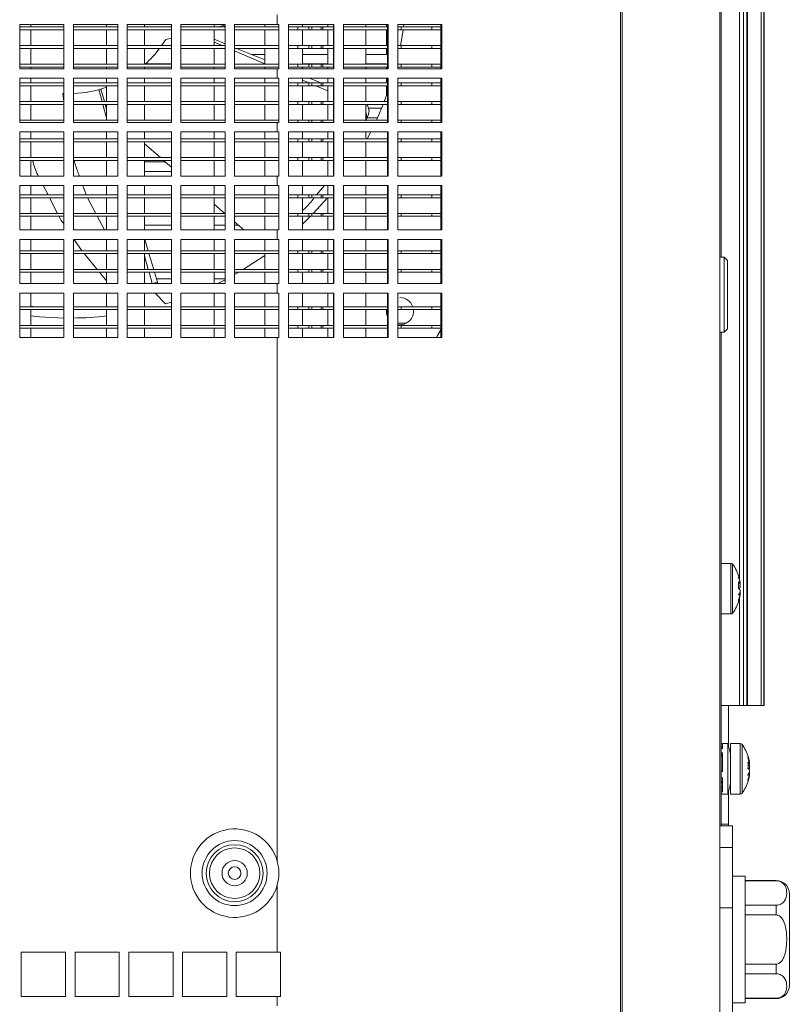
# Model space of a CAD drawing. Header units: millimetres. Extents: x -219 to 1361, y -849 to 661.
# Tile 24 of 73: x -35 to 87, y -160 to -4. Entities that reach past the tile are written whole.
import ezdxf

# ---------------------------------------------------------------- set-up
doc = ezdxf.new("R2010")
doc.units = ezdxf.units.MM

msp = doc.modelspace()

# ---------------------------------------------------------------- linework, layer by layer
at = {"color": 8, "linetype": 'Continuous', "lineweight": 15}
for p, q in [((59.89, 138.44), (59.89, -180.36)), ((60.15, 138.44), (60.15, -180.36)), ((78.72, -92.47), (78.72, 94.35)), ((12.58, -19.96), (12.58, -20.31)), ((30.05, -19.96), (30.05, -20.31)), ((77.36, -90.06), (77.36, -98.06)), ((77.65, -90.2), (77.65, -97.91)), ((78.72, -94.12), (78.72, -93.99)), ((78.72, -112.56), (78.72, -95.65)), ((78.85, -118.56), (78.85, -126.56)), ((79.14, -118.7), (79.14, -126.41)), ((84.52, -140.21), (84.52, -140.25)), ((84.52, -158.86), (84.52, -158.91))]:
    msp.add_line(p, q, dxfattribs=at)
at = {"color": 7, "linetype": 'Continuous', "lineweight": 15}
for p, q in [((75.62, 138.44), (75.62, -180.36)), ((75.82, 126.7), (75.82, -41.64)), ((79.39, -112.56), (79.39, 107.44)), ((79.88, 107.44), (79.88, -112.56)), ((80.02, -112.56), (80.02, 107.44)), ((82.14, -112.56), (82.14, 107.44)), ((82.61, -112.56), (82.61, 107.44)), ((82.62, -112.56), (82.62, 107.44)), ((5.62, -3.31), (5.62, -4.81)), ((-28.13, -4.81), (-35.13, -4.81)), ((-35.13, -4.81), (-35.13, -11.81)), ((-28.13, -5.21), (-35.13, -5.21)), ((-28.13, -5.66), (-35.13, -5.66)), ((-33.38, -5.21), (-33.38, -4.81)), ((-33.38, -8.16), (-33.38, -5.66)), ((-28.13, -11.81), (-28.13, -4.81)), ((-19.63, -4.81), (-26.63, -4.81)), ((-26.63, -4.81), (-26.63, -11.81)), ((-19.63, -5.21), (-26.63, -5.21)), ((-19.63, -5.66), (-26.63, -5.66)), ((-21.38, -4.81), (-21.38, -5.21)), ((-21.38, -5.66), (-21.38, -8.16)), ((-19.63, -11.81), (-19.63, -4.81)), ((-11.13, -4.81), (-18.13, -4.81)), ((-18.13, -4.81), (-18.13, -11.81)), ((-11.13, -5.21), (-18.13, -5.21)), ((-11.13, -5.66), (-18.13, -5.66)), ((-15.38, -5.21), (-15.38, -4.81)), ((-15.38, -8.16), (-15.38, -5.66)), ((-11.13, -11.81), (-11.13, -4.81)), ((-2.63, -4.81), (-9.63, -4.81)), ((-9.63, -4.81), (-9.63, -11.81)), ((-2.63, -5.21), (-9.63, -5.21)), ((-2.63, -5.66), (-9.63, -5.66)), ((-4.38, -5.21), (-4.38, -4.81)), ((-4.38, -8.16), (-4.38, -5.66)), ((-3.62, -5.21), (-2.63, -4.85)), ((-2.63, -5.1), (-3.23, -5.21)), ((-2.63, -11.81), (-2.63, -4.81)), ((5.62, -4.81), (-1.13, -4.81)), ((-1.13, -4.81), (-1.13, -11.81)), ((5.87, -5.21), (-1.13, -5.21)), ((5.87, -5.66), (-1.13, -5.66)), ((3.62, -4.81), (3.62, -5.21)), ((3.62, -5.66), (3.62, -8.16)), ((5.62, -4.81), (5.87, -4.81)), ((5.87, -4.81), (5.87, -11.81)), ((5.87, -4.81), (5.87, -11.81)), ((7.41, -4.81), (14.56, -4.81)), ((7.41, -11.81), (7.41, -4.81)), ((8.87, -5.21), (7.41, -5.21)), ((8.87, -5.66), (7.41, -5.66)), ((8.87, -5.21), (8.87, -5.66)), ((10.6, -5.21), (8.87, -5.21)), ((10.6, -5.66), (8.87, -5.66)), ((9.62, -5.21), (9.62, -4.81)), ((9.62, -8.16), (9.62, -5.66)), ((10.6, -5.21), (10.6, -5.66)), ((11.1, -5.21), (10.6, -5.21)), ((11.1, -5.66), (10.6, -5.66)), ((11.1, -5.21), (11.1, -5.66)), ((12.58, -5.21), (11.1, -5.21)), ((12.58, -5.66), (11.1, -5.66)), ((12.58, -5.21), (12.58, -5.66)), ((12.83, -5.21), (12.58, -5.21)), ((12.83, -5.66), (12.58, -5.66)), ((12.83, -5.21), (12.83, -5.66)), ((14.49, -5.21), (12.83, -5.21)), ((14.49, -5.66), (12.83, -5.66)), ((13.62, -4.81), (13.62, -5.21)), ((13.62, -5.66), (13.62, -8.16)), ((14.49, -4.81), (14.49, -11.81)), ((14.56, -4.81), (14.56, -11.81)), ((16.08, -4.81), (23.18, -4.81)), ((16.08, -11.81), (16.08, -4.81)), ((23.04, -5.21), (16.08, -5.21)), ((23.04, -5.66), (16.08, -5.66)), ((19.62, -5.21), (19.62, -4.81)), ((19.62, -8.16), (19.62, -5.66)), ((22.87, -4.81), (22.87, -5.21)), ((22.87, -5.66), (22.87, -8.16)), ((23.04, -4.81), (23.04, -11.81)), ((23.18, -4.81), (23.18, -11.81)), ((24.69, -4.81), (31.67, -4.81)), ((24.69, -11.81), (24.69, -4.81)), ((25.19, -5.21), (24.69, -5.21)), ((25.19, -5.66), (24.69, -5.66)), ((25.19, -5.66), (25.19, -5.21)), ((30.05, -5.21), (25.19, -5.21)), ((30.05, -5.66), (25.19, -5.66)), ((25.65, -4.81), (25.59, -5.21)), ((30.05, -5.21), (30.05, -5.66)), ((31.47, -5.21), (30.05, -5.21)), ((31.47, -5.66), (30.05, -5.66)), ((31.47, -4.81), (31.47, -11.81)), ((31.67, -4.81), (31.67, -11.81)), ((-12.69, -8.16), (-12.04, -7.17)), ((-12.04, -7.17), (-11.13, -6.97)), ((-4.38, -7.15), (-2.63, -7.86)), ((-3.11, -8.16), (-4.38, -7.61)), ((-28.13, -8.16), (-35.13, -8.16)), ((-28.13, -8.61), (-35.13, -8.61)), ((-33.38, -11.11), (-33.38, -8.61)), ((-19.63, -8.16), (-26.63, -8.16)), ((-19.63, -8.61), (-26.63, -8.61)), ((-21.38, -8.61), (-21.38, -11.11)), ((-11.13, -8.16), (-18.13, -8.16)), ((-11.13, -8.61), (-18.13, -8.61)), ((-15.38, -11.11), (-15.38, -8.61)), ((-2.63, -8.16), (-9.63, -8.16)), ((-2.63, -8.61), (-9.63, -8.61)), ((-4.38, -11.11), (-4.38, -8.61)), ((5.87, -8.16), (-1.13, -8.16)), ((5.87, -8.61), (-1.13, -8.61)), ((3.62, -11.04), (-1.13, -9)), ((-0.82, -8.61), (3.62, -10.42)), ((3.62, -8.61), (3.62, -11.11)), ((8.87, -8.16), (7.41, -8.16)), ((8.87, -8.61), (7.41, -8.61)), ((8.87, -8.16), (8.87, -8.61)), ((10.6, -8.16), (8.87, -8.16)), ((10.6, -8.61), (8.87, -8.61)), ((9.62, -11.11), (9.62, -8.61)), ((10.6, -8.16), (10.6, -8.61)), ((11.1, -8.16), (10.6, -8.16)), ((11.1, -8.61), (10.6, -8.61)), ((11.1, -8.16), (11.1, -8.61)), ((12.58, -8.16), (11.1, -8.16)), ((12.58, -8.61), (11.1, -8.61)), ((12.58, -8.16), (12.58, -8.61)), ((12.83, -8.16), (12.58, -8.16)), ((12.83, -8.61), (12.58, -8.61)), ((12.83, -8.16), (12.83, -8.61)), ((14.49, -8.16), (12.83, -8.16)), ((14.49, -8.61), (12.83, -8.61)), ((13.62, -8.61), (13.62, -11.11)), ((23.04, -8.16), (16.08, -8.16)), ((23.04, -8.61), (16.08, -8.61)), ((19.62, -11.11), (19.62, -8.61)), ((22.87, -8.61), (22.87, -9.56)), ((25.19, -8.16), (24.69, -8.16)), ((25.19, -8.61), (24.69, -8.61)), ((25.19, -8.61), (25.19, -8.16)), ((30.05, -8.16), (25.19, -8.16)), ((30.05, -8.61), (25.19, -8.61)), ((30.05, -8.16), (30.05, -8.61)), ((31.47, -8.16), (30.05, -8.16)), ((31.47, -8.61), (30.05, -8.61)), ((3.62, -9.56), (1.51, -9.56)), ((13.62, -9.56), (9.62, -9.56)), ((22.87, -9.56), (19.62, -9.56)), ((-28.13, -11.11), (-35.13, -11.11)), ((-28.13, -11.56), (-35.13, -11.56)), ((-35.13, -11.81), (-28.13, -11.81)), ((-33.38, -11.81), (-33.38, -11.56)), ((-19.63, -11.11), (-26.63, -11.11)), ((-19.63, -11.56), (-26.63, -11.56)), ((-26.63, -11.81), (-19.63, -11.81)), ((-21.38, -11.56), (-21.38, -11.81)), ((-11.13, -11.11), (-18.13, -11.11)), ((-11.13, -11.56), (-18.13, -11.56)), ((-18.13, -11.81), (-11.13, -11.81)), ((-15.38, -11.81), (-15.38, -11.56)), ((-15.26, -11.06), (-11.13, -11.06)), ((-2.63, -11.11), (-9.63, -11.11)), ((-2.63, -11.56), (-9.63, -11.56)), ((-9.63, -11.81), (-2.63, -11.81)), ((-4.38, -11.81), (-4.38, -11.56)), ((5.87, -11.11), (-1.13, -11.11)), ((5.87, -11.56), (-1.13, -11.56)), ((-1.13, -11.81), (5.62, -11.81)), ((3.62, -11.56), (3.62, -11.81)), ((5.62, -11.81), (5.62, -13.31)), ((5.87, -11.81), (5.62, -11.81)), ((8.87, -11.11), (7.41, -11.11)), ((8.87, -11.56), (7.41, -11.56)), ((14.56, -11.81), (7.41, -11.81)), ((8.87, -11.11), (8.87, -11.56)), ((10.6, -11.11), (8.87, -11.11)), ((10.6, -11.56), (8.87, -11.56)), ((9.62, -11.06), (13.62, -11.06)), ((9.62, -11.81), (9.62, -11.56)), ((10.6, -11.11), (10.6, -11.56)), ((11.1, -11.11), (10.6, -11.11)), ((11.1, -11.56), (10.6, -11.56)), ((11.1, -11.11), (11.1, -11.56)), ((12.58, -11.11), (11.1, -11.11)), ((12.58, -11.56), (11.1, -11.56)), ((12.58, -11.11), (12.58, -11.56)), ((12.83, -11.11), (12.58, -11.11)), ((12.83, -11.56), (12.58, -11.56)), ((14.49, -11.11), (12.83, -11.11)), ((12.83, -11.11), (12.83, -11.56)), ((14.49, -11.56), (12.83, -11.56)), ((13.62, -11.56), (13.62, -11.81)), ((23.04, -11.11), (16.08, -11.11)), ((23.04, -11.56), (16.08, -11.56)), ((23.18, -11.81), (16.08, -11.81)), ((19.62, -11.06), (22.87, -11.06)), ((19.62, -11.81), (19.62, -11.56)), ((22.87, -11.06), (22.87, -11.11)), ((22.87, -11.56), (22.87, -11.81)), ((25.19, -11.11), (24.69, -11.11)), ((25.19, -11.56), (24.69, -11.56)), ((31.67, -11.81), (24.69, -11.81)), ((25.19, -11.56), (25.19, -11.11)), ((30.05, -11.11), (25.19, -11.11)), ((30.05, -11.56), (25.19, -11.56)), ((30.05, -11.11), (30.05, -11.56)), ((31.47, -11.11), (30.05, -11.11)), ((31.47, -11.56), (30.05, -11.56)), ((-28.13, -13.31), (-35.13, -13.31)), ((-35.13, -13.31), (-35.13, -20.31)), ((-33.38, -14.06), (-33.38, -13.31)), ((-28.13, -20.31), (-28.13, -13.31)), ((-19.63, -13.31), (-26.63, -13.31)), ((-26.63, -13.31), (-26.63, -20.31)), ((-21.38, -13.31), (-21.38, -14.06)), ((-19.63, -20.31), (-19.63, -13.31)), ((-11.13, -13.31), (-18.13, -13.31)), ((-18.13, -13.31), (-18.13, -20.31)), ((-15.38, -14.06), (-15.38, -13.31)), ((-11.13, -20.31), (-11.13, -13.31)), ((-2.63, -13.31), (-9.63, -13.31)), ((-9.63, -13.31), (-9.63, -20.31)), ((-4.38, -14.06), (-4.38, -13.31)), ((-2.63, -20.31), (-2.63, -13.31)), ((5.62, -13.31), (-1.13, -13.31)), ((-1.13, -13.31), (-1.13, -20.31)), ((3.62, -13.31), (3.62, -14.06)), ((5.62, -13.31), (5.87, -13.31)), ((5.87, -13.31), (5.87, -20.31)), ((5.87, -13.31), (5.87, -20.31)), ((7.41, -13.31), (14.56, -13.31)), ((7.41, -20.31), (7.41, -13.31)), ((9.62, -14.06), (9.62, -13.31)), ((10.66, -14.06), (9.62, -13.61)), ((10.69, -13.31), (12.53, -14.06)), ((13.62, -13.31), (13.62, -14.06)), ((14.49, -13.31), (14.49, -20.31)), ((14.56, -13.31), (14.56, -20.31)), ((16.08, -13.31), (23.18, -13.31)), ((16.08, -20.31), (16.08, -13.31)), ((19.62, -14.06), (19.62, -13.31)), ((22.87, -13.31), (22.87, -14.06)), ((23.04, -13.31), (23.04, -20.31)), ((23.18, -13.31), (23.18, -20.31)), ((24.69, -13.31), (31.67, -13.31)), ((24.69, -20.31), (24.69, -13.31)), ((31.47, -13.31), (31.47, -20.31)), ((31.67, -13.31), (31.67, -20.31)), ((-28.13, -14.06), (-35.13, -14.06)), ((-28.13, -14.51), (-35.13, -14.51)), ((-33.38, -17.01), (-33.38, -14.51)), ((-19.63, -14.06), (-26.63, -14.06)), ((-19.63, -14.51), (-26.63, -14.51)), ((-22.09, -17.01), (-22.61, -15.11)), ((-22.32, -15.03), (-21.73, -17.01)), ((-21.38, -14.51), (-21.38, -17.01)), ((-11.13, -14.06), (-18.13, -14.06)), ((-11.13, -14.51), (-18.13, -14.51)), ((-15.38, -17.01), (-15.38, -14.51)), ((-2.63, -14.06), (-9.63, -14.06)), ((-2.63, -14.51), (-9.63, -14.51)), ((-4.38, -17.01), (-4.38, -14.51)), ((5.87, -14.06), (-1.13, -14.06)), ((5.87, -14.51), (-1.13, -14.51)), ((3.62, -14.51), (3.62, -17.01)), ((8.87, -14.06), (7.41, -14.06)), ((8.87, -14.51), (7.41, -14.51)), ((8.87, -14.06), (8.87, -14.51)), ((10.6, -14.06), (8.87, -14.06)), ((10.6, -14.51), (8.87, -14.51)), ((9.62, -17.01), (9.62, -14.51)), ((10.6, -14.06), (10.6, -14.51)), ((11.1, -14.06), (10.6, -14.06)), ((11.1, -14.51), (10.6, -14.51)), ((11.1, -14.06), (11.1, -14.51)), ((12.58, -14.06), (11.1, -14.06)), ((12.58, -14.51), (11.1, -14.51)), ((13.62, -15.32), (11.71, -14.51)), ((12.58, -14.06), (12.58, -14.51)), ((12.83, -14.06), (12.58, -14.06)), ((12.83, -14.51), (12.58, -14.51)), ((14.49, -14.06), (12.83, -14.06)), ((12.83, -14.06), (12.83, -14.51)), ((14.49, -14.51), (12.83, -14.51)), ((13.62, -14.51), (13.62, -17.01)), ((23.04, -14.06), (16.08, -14.06)), ((23.04, -14.51), (16.08, -14.51)), ((19.62, -17.01), (19.62, -14.51)), ((22.87, -14.51), (22.87, -16.12)), ((25.19, -14.06), (24.69, -14.06)), ((25.19, -14.51), (24.69, -14.51)), ((25.19, -14.51), (25.19, -14.06)), ((30.05, -14.06), (25.19, -14.06)), ((30.05, -14.51), (25.19, -14.51)), ((30.05, -14.06), (30.05, -14.51)), ((31.47, -14.06), (30.05, -14.06)), ((31.47, -14.51), (30.05, -14.51)), ((-28.13, -17.01), (-35.13, -17.01)), ((-28.33, -15.73), (-28.13, -15.74)), ((-28.17, -17.01), (-28.33, -15.73)), ((-19.63, -17.01), (-26.63, -17.01)), ((-11.13, -17.01), (-18.13, -17.01)), ((-2.63, -17.01), (-9.63, -17.01)), ((5.87, -17.01), (-1.13, -17.01)), ((8.87, -17.01), (7.41, -17.01)), ((8.87, -17.01), (8.87, -17.46)), ((10.6, -17.01), (8.87, -17.01)), ((10.6, -17.01), (10.6, -17.46)), ((11.1, -17.01), (10.6, -17.01)), ((11.1, -17.01), (11.1, -17.46)), ((12.58, -17.01), (11.1, -17.01)), ((12.58, -17.01), (12.58, -17.46)), ((12.83, -17.01), (12.58, -17.01)), ((14.49, -17.01), (12.83, -17.01)), ((12.83, -17.01), (12.83, -17.46)), ((23.04, -17.01), (16.08, -17.01)), ((25.19, -17.01), (24.69, -17.01)), ((25.19, -17.46), (25.19, -17.01)), ((30.05, -17.01), (25.19, -17.01)), ((30.05, -17.01), (30.05, -17.46)), ((31.47, -17.01), (30.05, -17.01)), ((-28.13, -17.46), (-35.13, -17.46)), ((-33.38, -19.96), (-33.38, -17.46)), ((-19.63, -17.46), (-26.63, -17.46)), ((-21.38, -19.57), (-21.97, -17.46)), ((-21.6, -17.46), (-21.38, -18.2)), ((-21.38, -17.46), (-21.38, -19.96)), ((-11.13, -17.46), (-18.13, -17.46)), ((-15.38, -19.96), (-15.38, -17.46)), ((-2.63, -17.46), (-9.63, -17.46)), ((-4.38, -19.96), (-4.38, -17.46)), ((5.87, -17.46), (-1.13, -17.46)), ((3.62, -17.46), (3.62, -19.96)), ((8.87, -17.46), (7.41, -17.46)), ((10.6, -17.46), (8.87, -17.46)), ((9.62, -19.96), (9.62, -17.46)), ((11.1, -17.46), (10.6, -17.46)), ((12.58, -17.46), (11.1, -17.46)), ((12.83, -17.46), (12.58, -17.46)), ((14.49, -17.46), (12.83, -17.46)), ((13.62, -17.46), (13.62, -19.96)), ((23.04, -17.46), (16.08, -17.46)), ((19.62, -19.96), (19.62, -17.46)), ((22.11, -18.06), (20.06, -18.06)), ((22.36, -17.46), (21.29, -19.96)), ((25.19, -17.46), (24.69, -17.46)), ((30.05, -17.46), (25.19, -17.46)), ((31.47, -17.46), (30.05, -17.46)), ((-28.13, -19.96), (-35.13, -19.96)), ((-19.63, -19.96), (-26.63, -19.96)), ((-11.13, -19.96), (-18.13, -19.96)), ((-2.63, -19.96), (-9.63, -19.96)), ((5.87, -19.96), (-1.13, -19.96)), ((8.87, -19.96), (7.41, -19.96)), ((8.87, -19.96), (8.87, -20.31)), ((10.6, -19.96), (8.87, -19.96)), ((10.6, -19.96), (10.6, -20.31)), ((11.1, -19.96), (10.6, -19.96)), ((11.1, -19.96), (11.1, -20.31)), ((12.58, -19.96), (11.1, -19.96)), ((12.83, -19.96), (12.58, -19.96)), ((12.83, -19.96), (12.83, -20.31)), ((14.49, -19.96), (12.83, -19.96)), ((23.04, -19.96), (16.08, -19.96)), ((19.83, -19.56), (21.47, -19.56)), ((25.19, -19.96), (24.69, -19.96)), ((25.19, -20.31), (25.19, -19.96)), ((30.05, -19.96), (25.19, -19.96)), ((31.47, -19.96), (30.05, -19.96)), ((-35.13, -20.31), (-28.13, -20.31)), ((-26.63, -20.31), (-19.63, -20.31)), ((-18.13, -20.31), (-11.13, -20.31)), ((-9.63, -20.31), (-2.63, -20.31)), ((-1.13, -20.31), (5.62, -20.31)), ((5.62, -20.31), (5.62, -21.81)), ((5.87, -20.31), (5.62, -20.31)), ((14.56, -20.31), (7.41, -20.31)), ((23.18, -20.31), (16.08, -20.31)), ((31.67, -20.31), (24.69, -20.31)), ((-28.13, -21.81), (-35.13, -21.81)), ((-35.13, -21.81), (-35.13, -28.81)), ((-28.13, -22.91), (-35.13, -22.91)), ((-28.13, -23.36), (-35.13, -23.36)), ((-33.38, -22.91), (-33.38, -21.81)), ((-33.38, -25.86), (-33.38, -23.36)), ((-28.13, -28.81), (-28.13, -21.81)), ((-19.63, -21.81), (-26.63, -21.81)), ((-26.63, -21.81), (-26.63, -28.81)), ((-19.63, -22.91), (-26.63, -22.91)), ((-19.63, -23.36), (-26.63, -23.36)), ((-21.38, -21.81), (-21.38, -22.91)), ((-21.38, -23.36), (-21.38, -25.86)), ((-19.63, -28.81), (-19.63, -21.81)), ((-11.13, -21.81), (-18.13, -21.81)), ((-18.13, -21.81), (-18.13, -28.81)), ((-11.13, -22.91), (-18.13, -22.91)), ((-11.13, -23.36), (-18.13, -23.36)), ((-15.38, -22.91), (-15.38, -21.81)), ((-15.38, -25.86), (-15.38, -23.36)), ((-11.13, -28.81), (-11.13, -21.81)), ((-2.63, -21.81), (-9.63, -21.81)), ((-9.63, -21.81), (-9.63, -28.81)), ((-2.63, -22.91), (-9.63, -22.91)), ((-2.63, -23.36), (-9.63, -23.36)), ((-4.38, -22.91), (-4.38, -21.81)), ((-4.38, -25.86), (-4.38, -23.36)), ((-2.63, -28.81), (-2.63, -21.81)), ((5.62, -21.81), (-1.13, -21.81)), ((-1.13, -21.81), (-1.13, -28.81)), ((5.87, -22.91), (-1.13, -22.91)), ((5.87, -23.36), (-1.13, -23.36)), ((3.62, -21.81), (3.62, -22.91)), ((3.62, -23.36), (3.62, -25.86)), ((5.62, -21.81), (5.87, -21.81)), ((5.87, -21.81), (5.87, -28.81)), ((5.87, -21.81), (5.87, -28.81)), ((7.41, -21.81), (14.56, -21.81)), ((7.41, -28.81), (7.41, -21.81)), ((8.87, -22.91), (7.41, -22.91)), ((8.87, -23.36), (7.41, -23.36)), ((8.87, -22.91), (8.87, -23.36)), ((10.6, -22.91), (8.87, -22.91)), ((10.6, -23.36), (8.87, -23.36)), ((9.62, -22.91), (9.62, -21.81)), ((9.62, -25.86), (9.62, -23.36)), ((10.6, -22.91), (10.6, -23.36)), ((11.1, -22.91), (10.6, -22.91)), ((11.1, -23.36), (10.6, -23.36)), ((11.1, -22.91), (11.1, -23.36)), ((12.58, -22.91), (11.1, -22.91)), ((12.58, -23.36), (11.1, -23.36)), ((12.58, -22.91), (12.58, -23.36)), ((12.83, -22.91), (12.58, -22.91)), ((12.83, -23.36), (12.58, -23.36)), ((12.83, -22.91), (12.83, -23.36)), ((14.49, -22.91), (12.83, -22.91)), ((14.49, -23.36), (12.83, -23.36)), ((13.62, -21.81), (13.62, -22.91)), ((13.62, -23.36), (13.62, -25.86)), ((14.49, -21.81), (14.49, -28.81)), ((14.56, -21.81), (14.56, -28.81)), ((16.08, -21.81), (23.18, -21.81)), ((16.08, -28.81), (16.08, -21.81)), ((23.04, -22.91), (16.08, -22.91)), ((23.04, -23.36), (16.08, -23.36)), ((19.62, -22.91), (19.62, -21.81)), ((19.62, -25.86), (19.62, -23.36)), ((20.41, -21.81), (19.84, -22.91)), ((23.04, -21.81), (23.04, -28.81)), ((23.18, -21.81), (23.18, -28.81)), ((24.69, -21.81), (31.67, -21.81)), ((24.69, -28.81), (24.69, -21.81)), ((25.19, -22.91), (24.69, -22.91)), ((25.19, -23.36), (24.69, -23.36)), ((25.19, -23.36), (25.19, -22.91)), ((30.05, -22.91), (25.19, -22.91)), ((30.05, -23.36), (25.19, -23.36)), ((30.05, -22.91), (30.05, -23.36)), ((31.47, -22.91), (30.05, -22.91)), ((31.47, -23.36), (30.05, -23.36)), ((31.47, -21.81), (31.47, -28.81)), ((31.67, -21.81), (31.67, -28.81)), ((-12.88, -25.86), (-15.38, -23.69)), ((-28.13, -25.86), (-35.13, -25.86)), ((-28.13, -26.31), (-35.13, -26.31)), ((-33.38, -28.81), (-33.38, -26.31)), ((-19.63, -25.86), (-26.63, -25.86)), ((-19.63, -26.31), (-26.63, -26.31)), ((-21.38, -26.31), (-21.38, -28.81)), ((-11.13, -25.86), (-18.13, -25.86)), ((-11.13, -26.31), (-18.13, -26.31)), ((-15.38, -28.81), (-15.38, -26.31)), ((-11.13, -27.37), (-12.37, -26.31)), ((-2.63, -25.86), (-9.63, -25.86)), ((-2.63, -26.31), (-9.63, -26.31)), ((-4.38, -28.81), (-4.38, -26.31)), ((5.87, -25.86), (-1.13, -25.86)), ((5.87, -26.31), (-1.13, -26.31)), ((3.62, -26.31), (3.62, -28.81)), ((8.87, -25.86), (7.41, -25.86)), ((8.87, -26.31), (7.41, -26.31)), ((8.87, -25.86), (8.87, -26.31)), ((10.6, -25.86), (8.87, -25.86)), ((10.6, -26.31), (8.87, -26.31)), ((9.62, -28.81), (9.62, -26.31)), ((10.6, -25.86), (10.6, -26.31)), ((11.1, -25.86), (10.6, -25.86)), ((11.1, -26.31), (10.6, -26.31)), ((11.1, -25.86), (11.1, -26.31)), ((12.58, -25.86), (11.1, -25.86)), ((12.58, -26.31), (11.1, -26.31)), ((12.58, -25.86), (12.58, -26.31)), ((12.83, -25.86), (12.58, -25.86)), ((12.83, -26.31), (12.58, -26.31)), ((12.83, -25.86), (12.83, -26.31)), ((14.49, -25.86), (12.83, -25.86)), ((14.49, -26.31), (12.83, -26.31)), ((13.62, -26.31), (13.62, -28.81)), ((23.04, -25.86), (16.08, -25.86)), ((23.04, -26.31), (16.08, -26.31)), ((19.62, -28.81), (19.62, -26.31)), ((25.19, -25.86), (24.69, -25.86)), ((25.19, -26.31), (24.69, -26.31)), ((25.19, -26.31), (25.19, -25.86)), ((30.05, -25.86), (25.19, -25.86)), ((30.05, -26.31), (25.19, -26.31)), ((30.05, -25.86), (30.05, -26.31)), ((31.47, -25.86), (30.05, -25.86)), ((31.47, -26.31), (30.05, -26.31)), ((-12.08, -26.56), (-15.38, -26.56)), ((-35.13, -28.81), (-28.13, -28.81)), ((-26.63, -28.81), (-19.63, -28.81)), ((-18.13, -28.81), (-11.13, -28.81)), ((-15.38, -28.06), (-11.13, -28.06)), ((-9.63, -28.81), (-2.63, -28.81)), ((-1.13, -28.81), (5.62, -28.81)), ((5.62, -28.81), (5.62, -30.31)), ((5.87, -28.81), (5.62, -28.81)), ((14.56, -28.81), (7.41, -28.81)), ((23.18, -28.81), (16.08, -28.81)), ((31.67, -28.81), (24.69, -28.81)), ((-28.13, -30.31), (-35.13, -30.31)), ((-35.13, -30.31), (-35.13, -37.31)), ((-33.38, -31.76), (-33.38, -30.31)), ((-31.4, -30.31), (-30.65, -31.76)), ((-28.13, -37.31), (-28.13, -30.31)), ((-19.63, -30.31), (-26.63, -30.31)), ((-26.63, -30.31), (-26.63, -37.31)), ((-24.6, -31.76), (-25.13, -30.31)), ((-21.38, -30.31), (-21.38, -31.76)), ((-19.63, -37.31), (-19.63, -30.31)), ((-11.13, -30.31), (-18.13, -30.31)), ((-18.13, -30.31), (-18.13, -37.31)), ((-15.38, -31.76), (-15.38, -30.31)), ((-11.13, -37.31), (-11.13, -30.31)), ((-2.63, -30.31), (-9.63, -30.31)), ((-9.63, -30.31), (-9.63, -37.31)), ((-4.38, -31.76), (-4.38, -30.31)), ((-2.63, -37.31), (-2.63, -30.31)), ((5.62, -30.31), (-1.13, -30.31)), ((-1.13, -30.31), (-1.13, -37.31)), ((3.62, -30.31), (3.62, -31.76)), ((5.62, -30.31), (5.87, -30.31)), ((5.87, -30.31), (5.87, -37.31)), ((5.87, -30.31), (5.87, -37.31)), ((7.41, -30.31), (14.56, -30.31)), ((7.41, -37.31), (7.41, -30.31)), ((9.62, -31.76), (9.62, -30.31)), ((11.84, -31.76), (13.07, -30.31)), ((13.62, -30.31), (13.62, -31.76)), ((14.49, -30.31), (14.49, -37.31)), ((14.56, -30.31), (14.56, -37.31)), ((16.08, -30.31), (23.18, -30.31)), ((16.08, -37.31), (16.08, -30.31)), ((19.62, -31.76), (19.62, -30.31)), ((23.04, -30.31), (23.04, -37.31)), ((23.18, -30.31), (23.18, -37.31)), ((24.69, -30.31), (31.67, -30.31)), ((24.69, -37.31), (24.69, -30.31)), ((31.47, -30.31), (31.47, -37.31)), ((31.67, -30.31), (31.67, -37.31)), ((-28.13, -31.76), (-35.13, -31.76)), ((-28.13, -32.21), (-35.13, -32.21)), ((-33.38, -34.71), (-33.38, -32.21)), ((-30.42, -32.21), (-29.13, -34.71)), ((-19.63, -31.76), (-26.63, -31.76)), ((-19.63, -32.21), (-26.63, -32.21)), ((-23.1, -34.71), (-24.41, -32.21)), ((-21.38, -32.21), (-21.38, -34.71)), ((-11.13, -31.76), (-18.13, -31.76)), ((-11.13, -32.21), (-18.13, -32.21)), ((-15.38, -34.71), (-15.38, -32.21)), ((-2.63, -31.76), (-9.63, -31.76)), ((-2.63, -32.21), (-9.63, -32.21)), ((-4.38, -34.71), (-4.38, -32.21)), ((5.87, -31.76), (-1.13, -31.76)), ((5.87, -32.21), (-1.13, -32.21)), ((3.62, -32.21), (3.62, -34.71)), ((8.87, -31.76), (7.41, -31.76)), ((8.87, -32.21), (7.41, -32.21)), ((8.87, -31.76), (8.87, -32.21)), ((10.6, -31.76), (8.87, -31.76)), ((10.6, -32.21), (8.87, -32.21)), ((9.62, -34.71), (9.62, -32.21)), ((10.6, -31.76), (10.6, -32.21)), ((11.1, -31.76), (10.6, -31.76)), ((11.1, -32.21), (10.6, -32.21)), ((11.1, -31.76), (11.1, -32.21)), ((12.58, -31.76), (11.1, -31.76)), ((12.58, -32.21), (11.1, -32.21)), ((13.55, -32.21), (11.31, -34.71)), ((12.58, -31.76), (12.58, -32.21)), ((12.83, -31.76), (12.58, -31.76)), ((12.83, -32.21), (12.58, -32.21)), ((14.49, -31.76), (12.83, -31.76)), ((12.83, -31.76), (12.83, -32.21)), ((14.49, -32.21), (12.83, -32.21)), ((13.62, -32.21), (13.62, -34.71)), ((23.04, -31.76), (16.08, -31.76)), ((23.04, -32.21), (16.08, -32.21)), ((19.62, -34.71), (19.62, -32.21)), ((25.19, -31.76), (24.69, -31.76)), ((25.19, -32.21), (24.69, -32.21)), ((25.19, -32.21), (25.19, -31.76)), ((30.05, -31.76), (25.19, -31.76)), ((30.05, -32.21), (25.19, -32.21)), ((30.05, -31.76), (30.05, -32.21)), ((31.47, -31.76), (30.05, -31.76)), ((31.47, -32.21), (30.05, -32.21)), ((-2.63, -34.75), (-4.38, -33.23)), ((-28.13, -34.71), (-35.13, -34.71)), ((-28.13, -35.16), (-35.13, -35.16)), ((-33.38, -37.31), (-33.38, -35.16)), ((-19.63, -34.71), (-26.63, -34.71)), ((-19.63, -35.16), (-26.63, -35.16)), ((-21.74, -37.31), (-22.86, -35.16)), ((-21.38, -35.16), (-21.38, -37.31)), ((-11.13, -34.71), (-18.13, -34.71)), ((-11.13, -35.16), (-18.13, -35.16)), ((-15.38, -37.31), (-15.38, -35.16)), ((-2.63, -34.71), (-9.63, -34.71)), ((-2.63, -35.16), (-9.63, -35.16)), ((-4.38, -37.31), (-4.38, -35.16)), ((5.87, -34.71), (-1.13, -34.71)), ((5.87, -35.16), (-1.13, -35.16)), ((3.62, -35.16), (3.62, -37.31)), ((8.87, -34.71), (7.41, -34.71)), ((8.87, -35.16), (7.41, -35.16)), ((8.87, -34.71), (8.87, -35.16)), ((10.6, -34.71), (8.87, -34.71)), ((10.6, -35.16), (8.87, -35.16)), ((9.62, -37.31), (9.62, -35.16)), ((10.87, -35.16), (9.62, -36.4)), ((10.6, -34.71), (10.6, -35.16)), ((11.1, -34.71), (10.6, -34.71)), ((11.1, -35.16), (10.6, -35.16)), ((11.1, -34.71), (11.1, -35.16)), ((12.58, -34.71), (11.1, -34.71)), ((12.58, -35.16), (11.1, -35.16)), ((12.58, -34.71), (12.58, -35.16)), ((12.83, -34.71), (12.58, -34.71)), ((12.83, -35.16), (12.58, -35.16)), ((12.83, -34.71), (12.83, -35.16)), ((14.49, -34.71), (12.83, -34.71)), ((14.49, -35.16), (12.83, -35.16)), ((13.62, -35.16), (13.62, -37.31)), ((23.04, -34.71), (16.08, -34.71)), ((23.04, -35.16), (16.08, -35.16)), ((19.62, -37.31), (19.62, -35.16)), ((25.19, -34.71), (24.69, -34.71)), ((25.19, -35.16), (24.69, -35.16)), ((25.19, -35.16), (25.19, -34.71)), ((30.05, -34.71), (25.19, -34.71)), ((30.05, -35.16), (25.19, -35.16)), ((30.05, -34.71), (30.05, -35.16)), ((31.47, -34.71), (30.05, -34.71)), ((31.47, -35.16), (30.05, -35.16)), ((-35.13, -37.31), (-28.13, -37.31)), ((-26.63, -37.31), (-19.63, -37.31)), ((-18.13, -37.31), (-11.13, -37.31)), ((-15.38, -36.56), (-11.13, -36.56)), ((-9.63, -37.31), (-2.63, -37.31)), ((-4.38, -36.56), (-2.63, -36.56)), ((0.31, -37.31), (-1.13, -36.05)), ((-1.13, -36.56), (-0.55, -36.56)), ((-1.13, -37.31), (5.62, -37.31)), ((5.62, -37.31), (5.62, -38.81)), ((5.87, -37.31), (5.62, -37.31)), ((14.56, -37.31), (7.41, -37.31)), ((23.18, -37.31), (16.08, -37.31)), ((31.67, -37.31), (24.69, -37.31)), ((-28.13, -38.81), (-35.13, -38.81)), ((-35.13, -38.81), (-35.13, -45.81)), ((-33.38, -40.61), (-33.38, -38.81)), ((-28.13, -45.81), (-28.13, -38.81)), ((-19.63, -38.81), (-26.63, -38.81)), ((-26.63, -38.81), (-26.63, -45.81)), ((-26.5, -38.83), (-25.31, -40.61)), ((-21.38, -38.81), (-21.38, -40.61)), ((-19.63, -45.81), (-19.63, -38.81)), ((-11.13, -38.81), (-18.13, -38.81)), ((-18.13, -38.81), (-18.13, -45.81)), ((-15.38, -40.61), (-15.38, -38.81)), ((-15.34, -38.81), (-14.81, -40.61)), ((-11.13, -45.81), (-11.13, -38.81)), ((-2.63, -38.81), (-9.63, -38.81)), ((-9.63, -38.81), (-9.63, -45.81)), ((-4.38, -40.61), (-4.38, -38.81)), ((-2.63, -45.81), (-2.63, -38.81)), ((5.62, -38.81), (-1.13, -38.81)), ((-1.13, -38.81), (-1.13, -45.81)), ((3.62, -38.81), (3.62, -40.61)), ((5.62, -38.81), (5.87, -38.81)), ((5.87, -38.81), (5.87, -45.81)), ((5.87, -38.81), (5.87, -45.81)), ((7.41, -38.81), (14.56, -38.81)), ((7.41, -45.81), (7.41, -38.81)), ((9.62, -40.61), (9.62, -38.81)), ((13.62, -38.81), (13.62, -40.61)), ((14.49, -38.81), (14.49, -45.81)), ((14.56, -38.81), (14.56, -45.81)), ((16.08, -38.81), (23.18, -38.81)), ((16.08, -45.81), (16.08, -38.81)), ((19.62, -40.61), (19.62, -38.81)), ((23.04, -38.81), (23.04, -45.81)), ((23.18, -38.81), (23.18, -45.81)), ((24.69, -38.81), (31.67, -38.81)), ((24.69, -45.81), (24.69, -38.81)), ((31.47, -38.81), (31.47, -45.81)), ((31.67, -38.81), (31.67, -45.81)), ((-28.13, -40.61), (-35.13, -40.61)), ((-28.13, -41.06), (-35.13, -41.06)), ((-33.38, -43.56), (-33.38, -41.06)), ((-19.63, -40.61), (-26.63, -40.61)), ((-19.63, -41.06), (-26.63, -41.06)), ((-24.96, -41.06), (-22.89, -43.56)), ((-21.38, -41.06), (-21.38, -43.56)), ((-11.13, -40.61), (-18.13, -40.61)), ((-11.13, -41.06), (-18.13, -41.06)), ((-15.38, -43.56), (-15.38, -41.06)), ((-14.79, -43.56), (-15.38, -41.39)), ((-14.68, -41.06), (-13.94, -43.56)), ((-2.63, -40.61), (-9.63, -40.61)), ((-2.63, -41.06), (-9.63, -41.06)), ((-4.38, -43.56), (-4.38, -41.06)), ((5.87, -40.61), (-1.13, -40.61)), ((5.87, -41.06), (-1.13, -41.06)), ((3.62, -41.06), (3.62, -43.56)), ((8.87, -40.61), (7.41, -40.61)), ((8.87, -41.06), (7.41, -41.06)), ((8.87, -40.61), (8.87, -41.06)), ((10.6, -40.61), (8.87, -40.61)), ((10.6, -41.06), (8.87, -41.06)), ((9.62, -43.56), (9.62, -41.06)), ((10.6, -40.61), (10.6, -41.06)), ((11.1, -40.61), (10.6, -40.61)), ((11.1, -41.06), (10.6, -41.06)), ((11.1, -40.61), (11.1, -41.06)), ((12.58, -40.61), (11.1, -40.61)), ((12.58, -41.06), (11.1, -41.06)), ((12.58, -40.61), (12.58, -41.06)), ((12.83, -40.61), (12.58, -40.61)), ((12.83, -41.06), (12.58, -41.06)), ((12.83, -40.61), (12.83, -41.06)), ((14.49, -40.61), (12.83, -40.61)), ((14.49, -41.06), (12.83, -41.06)), ((13.62, -41.06), (13.62, -43.56)), ((23.04, -40.61), (16.08, -40.61)), ((23.04, -41.06), (16.08, -41.06)), ((19.62, -43.56), (19.62, -41.06)), ((25.19, -40.61), (24.69, -40.61)), ((25.19, -41.06), (24.69, -41.06)), ((25.19, -41.06), (25.19, -40.61)), ((30.05, -40.61), (25.19, -40.61)), ((30.05, -41.06), (25.19, -41.06)), ((30.05, -40.61), (30.05, -41.06)), ((31.47, -40.61), (30.05, -40.61)), ((31.47, -41.06), (30.05, -41.06)), ((76.32, -41.64), (75.62, -41.64)), ((76.32, -41.64), (76.32, -53.47)), ((76.82, -42.15), (76.32, -41.64)), ((-28.13, -43.56), (-35.13, -43.56)), ((-19.63, -43.56), (-26.63, -43.56)), ((-11.13, -43.56), (-18.13, -43.56)), ((-2.63, -43.56), (-9.63, -43.56)), ((5.87, -43.56), (-1.13, -43.56)), ((8.87, -43.56), (7.41, -43.56)), ((8.87, -43.56), (8.87, -44.01)), ((10.6, -43.56), (8.87, -43.56)), ((10.6, -43.56), (10.6, -44.01)), ((11.1, -43.56), (10.6, -43.56)), ((11.1, -43.56), (11.1, -44.01)), ((12.58, -43.56), (11.1, -43.56)), ((12.58, -43.56), (12.58, -44.01)), ((12.83, -43.56), (12.58, -43.56)), ((14.49, -43.56), (12.83, -43.56)), ((12.83, -43.56), (12.83, -44.01)), ((23.04, -43.56), (16.08, -43.56)), ((25.19, -43.56), (24.69, -43.56)), ((25.19, -44.01), (25.19, -43.56)), ((30.05, -43.56), (25.19, -43.56)), ((30.05, -43.56), (30.05, -44.01)), ((31.47, -43.56), (30.05, -43.56)), ((76.82, -42.15), (76.82, -52.96)), ((-28.13, -44.01), (-35.13, -44.01)), ((-33.38, -45.81), (-33.38, -44.01)), ((-19.63, -44.01), (-26.63, -44.01)), ((-22.52, -44.01), (-21.38, -45.37)), ((-21.38, -44.01), (-21.38, -45.81)), ((-11.13, -44.01), (-18.13, -44.01)), ((-15.38, -45.81), (-15.38, -44.01)), ((-14.18, -45.78), (-14.66, -44.01)), ((-13.81, -44.01), (-13.35, -45.58)), ((-13.5, -45.06), (-11.13, -45.06)), ((-2.63, -44.01), (-9.63, -44.01)), ((-4.38, -45.81), (-4.38, -44.01)), ((-4.38, -45.06), (-2.63, -45.06)), ((-0.49, -44.01), (-1.13, -44.37)), ((5.87, -44.01), (-1.13, -44.01)), ((3.62, -44.01), (3.62, -45.81)), ((8.87, -44.01), (7.41, -44.01)), ((10.6, -44.01), (8.87, -44.01)), ((9.62, -45.81), (9.62, -44.01)), ((11.1, -44.01), (10.6, -44.01)), ((12.58, -44.01), (11.1, -44.01)), ((12.83, -44.01), (12.58, -44.01)), ((14.49, -44.01), (12.83, -44.01)), ((13.62, -44.01), (13.62, -45.81)), ((23.04, -44.01), (16.08, -44.01)), ((19.62, -45.81), (19.62, -44.01)), ((25.19, -44.01), (24.69, -44.01)), ((30.05, -44.01), (25.19, -44.01)), ((31.47, -44.01), (30.05, -44.01)), ((-35.13, -45.81), (-28.13, -45.81)), ((-26.63, -45.81), (-19.63, -45.81)), ((-18.13, -45.81), (-11.13, -45.81)), ((-13.35, -45.58), (-13.32, -45.81)), ((-9.63, -45.81), (-2.63, -45.81)), ((-1.13, -45.81), (5.62, -45.81)), ((5.62, -45.81), (5.62, -47.31)), ((5.87, -45.81), (5.62, -45.81)), ((14.56, -45.81), (7.41, -45.81)), ((23.18, -45.81), (16.08, -45.81)), ((31.67, -45.81), (24.69, -45.81)), ((-28.13, -47.31), (-35.13, -47.31)), ((-35.13, -47.31), (-35.13, -54.31)), ((-33.38, -49.46), (-33.38, -47.31)), ((-28.13, -54.31), (-28.13, -47.31)), ((-19.63, -47.31), (-26.63, -47.31)), ((-26.63, -47.31), (-26.63, -54.31)), ((-21.38, -47.31), (-21.38, -49.46)), ((-19.63, -54.31), (-19.63, -47.31)), ((-11.13, -47.31), (-18.13, -47.31)), ((-18.13, -47.31), (-18.13, -54.31)), ((-15.38, -49.46), (-15.38, -47.31)), ((-12.05, -49.01), (-13.72, -47.31)), ((-13.57, -47.31), (-13.62, -47.41)), ((-11.13, -54.31), (-11.13, -47.31)), ((-2.63, -47.31), (-9.63, -47.31)), ((-9.63, -47.31), (-9.63, -54.31)), ((-4.38, -49.46), (-4.38, -47.31)), ((-2.63, -54.31), (-2.63, -47.31)), ((5.62, -47.31), (-1.13, -47.31)), ((-1.13, -47.31), (-1.13, -54.31)), ((3.62, -47.31), (3.62, -49.46)), ((5.62, -47.31), (5.87, -47.31)), ((5.87, -47.31), (5.87, -54.31)), ((5.87, -47.31), (5.87, -54.31)), ((7.41, -47.31), (14.56, -47.31)), ((7.41, -54.31), (7.41, -47.31)), ((9.62, -49.46), (9.62, -47.31)), ((13.62, -47.31), (13.62, -49.46)), ((14.49, -47.31), (14.49, -54.31)), ((14.56, -47.31), (14.56, -54.31)), ((16.08, -47.31), (23.18, -47.31)), ((16.08, -54.31), (16.08, -47.31)), ((19.62, -49.46), (19.62, -47.31)), ((23.04, -47.31), (23.04, -54.31)), ((23.18, -47.31), (23.18, -54.31)), ((24.69, -47.31), (31.67, -47.31)), ((24.69, -54.31), (24.69, -47.31)), ((31.47, -47.31), (31.47, -54.31)), ((31.67, -47.31), (31.67, -54.31)), ((-28.13, -49.46), (-35.13, -49.46)), ((-33.38, -49.35), (-32.72, -49.46)), ((-19.63, -49.46), (-26.63, -49.46)), ((-11.13, -49.46), (-18.13, -49.46)), ((-11.13, -48.73), (-12.05, -49.01)), ((-2.63, -49.46), (-9.63, -49.46)), ((5.87, -49.46), (-1.13, -49.46)), ((8.87, -49.46), (7.41, -49.46)), ((8.87, -49.46), (8.87, -49.91)), ((10.6, -49.46), (8.87, -49.46)), ((10.6, -49.46), (10.6, -49.91)), ((11.1, -49.46), (10.6, -49.46)), ((11.1, -49.46), (11.1, -49.91)), ((12.58, -49.46), (11.1, -49.46)), ((12.58, -49.46), (12.58, -49.91)), ((12.83, -49.46), (12.58, -49.46)), ((12.83, -49.46), (12.83, -49.91)), ((14.49, -49.46), (12.83, -49.46)), ((23.04, -49.46), (16.08, -49.46)), ((25.19, -49.46), (24.69, -49.46)), ((25.19, -49.91), (25.19, -49.46)), ((30.05, -49.46), (25.19, -49.46)), ((30.05, -49.46), (30.05, -49.91)), ((31.47, -49.46), (30.05, -49.46)), ((-28.13, -49.91), (-35.13, -49.91)), ((-33.38, -52.41), (-33.38, -49.91)), ((-19.63, -49.91), (-26.63, -49.91)), ((-21.38, -49.91), (-21.38, -52.41)), ((-11.13, -49.91), (-18.13, -49.91)), ((-15.38, -52.41), (-15.38, -49.91)), ((-2.63, -49.91), (-9.63, -49.91)), ((-4.38, -52.41), (-4.38, -49.91)), ((5.87, -49.91), (-1.13, -49.91)), ((3.62, -49.91), (3.62, -52.41)), ((8.87, -49.91), (7.41, -49.91)), ((10.6, -49.91), (8.87, -49.91)), ((9.62, -52.41), (9.62, -49.91)), ((11.1, -49.91), (10.6, -49.91)), ((12.58, -49.91), (11.1, -49.91)), ((12.83, -49.91), (12.58, -49.91)), ((14.49, -49.91), (12.83, -49.91)), ((13.62, -49.91), (13.62, -52.41)), ((23.04, -49.91), (16.08, -49.91)), ((19.62, -52.41), (19.62, -49.91)), ((25.19, -49.91), (24.69, -49.91)), ((30.05, -49.91), (25.19, -49.91)), ((31.47, -49.91), (30.05, -49.91)), ((-28.13, -52.41), (-35.13, -52.41)), ((-28.13, -52.86), (-35.13, -52.86)), ((-33.38, -54.31), (-33.38, -52.86)), ((-19.63, -52.41), (-26.63, -52.41)), ((-19.63, -52.86), (-26.63, -52.86)), ((-21.38, -52.86), (-21.38, -54.31)), ((-11.13, -52.41), (-18.13, -52.41)), ((-11.13, -52.86), (-18.13, -52.86)), ((-15.38, -54.31), (-15.38, -52.86)), ((-2.63, -52.41), (-9.63, -52.41)), ((-2.63, -52.86), (-9.63, -52.86)), ((-4.38, -54.31), (-4.38, -52.86)), ((5.87, -52.41), (-1.13, -52.41)), ((5.87, -52.86), (-1.13, -52.86)), ((3.62, -52.86), (3.62, -54.31)), ((8.87, -52.41), (7.41, -52.41)), ((8.87, -52.86), (7.41, -52.86)), ((8.87, -52.41), (8.87, -52.86)), ((10.6, -52.41), (8.87, -52.41)), ((10.6, -52.86), (8.87, -52.86)), ((9.62, -54.31), (9.62, -52.86)), ((10.6, -52.41), (10.6, -52.86)), ((11.1, -52.41), (10.6, -52.41)), ((11.1, -52.86), (10.6, -52.86)), ((11.1, -52.41), (11.1, -52.86)), ((12.58, -52.41), (11.1, -52.41)), ((12.58, -52.86), (11.1, -52.86)), ((12.58, -52.41), (12.58, -52.86)), ((12.83, -52.41), (12.58, -52.41)), ((12.83, -52.86), (12.58, -52.86)), ((12.83, -52.41), (12.83, -52.86)), ((14.49, -52.41), (12.83, -52.41)), ((14.49, -52.86), (12.83, -52.86)), ((13.62, -52.86), (13.62, -54.31)), ((23.04, -52.41), (16.08, -52.41)), ((23.04, -52.86), (16.08, -52.86)), ((19.62, -54.31), (19.62, -52.86)), ((26.02, -52.06), (24.69, -52.06)), ((25.19, -52.41), (24.69, -52.41)), ((25.19, -52.86), (24.69, -52.86)), ((25.19, -52.86), (25.19, -52.41)), ((30.05, -52.41), (25.19, -52.41)), ((30.05, -52.86), (25.19, -52.86)), ((30.05, -52.41), (30.05, -52.86)), ((31.47, -52.41), (30.05, -52.41)), ((31.47, -52.86), (30.05, -52.86)), ((-35.13, -54.31), (-28.13, -54.31)), ((-26.63, -54.31), (-19.63, -54.31)), ((-18.13, -54.31), (-11.13, -54.31)), ((-9.63, -54.31), (-2.63, -54.31)), ((-1.13, -54.31), (5.62, -54.31)), ((5.62, -54.31), (5.62, -137.2)), ((5.87, -54.31), (5.62, -54.31)), ((14.56, -54.31), (7.41, -54.31)), ((23.18, -54.31), (16.08, -54.31)), ((31.67, -54.31), (24.69, -54.31)), ((75.62, -53.47), (76.32, -53.47)), ((75.82, -53.47), (75.82, -131.56)), ((76.32, -53.47), (76.82, -52.96)), ((77.36, -90.06), (75.82, -90.06)), ((78.84, -93.14), (78.82, -93.15)), ((78.84, -93.08), (78.84, -93.14)), ((78.84, -93.2), (78.84, -93.32)), ((78.84, -93.53), (78.84, -93.37)), ((78.79, -93.53), (78.84, -93.53)), ((78.79, -93.53), (78.79, -93.62)), ((78.84, -93.62), (78.79, -93.62)), ((78.79, -94.58), (78.84, -94.59)), ((78.84, -94.97), (78.79, -94.96)), ((78.84, -93.81), (78.84, -93.62)), ((78.84, -94.3), (78.84, -94.49)), ((78.84, -94.59), (78.84, -94.74)), ((78.84, -94.91), (78.84, -94.8)), ((78.84, -95.03), (78.84, -94.97)), ((75.82, -98.06), (77.36, -98.06)), ((78.72, -112.56), (75.82, -112.56)), ((77.02, -112.56), (77.02, -119.09)), ((78.72, -112.56), (79.39, -112.56)), ((79.39, -112.56), (79.88, -112.56)), ((79.88, -112.56), (80.02, -112.56)), ((82.14, -112.56), (80.02, -112.56)), ((82.14, -112.56), (82.61, -112.56)), ((82.61, -112.56), (82.62, -112.56)), ((75.82, -118.6), (76.06, -118.6)), ((75.82, -119.1), (76.06, -119.1)), ((75.82, -119.32), (76.06, -119.32)), ((76.88, -118.56), (76.06, -118.56)), ((76.06, -118.56), (76.06, -119.32)), ((77.31, -120.26), (76.88, -118.56)), ((76.88, -118.56), (76.88, -126.56)), ((78.85, -118.56), (77.31, -118.56)), ((77.31, -118.56), (77.31, -126.56)), ((75.82, -120.04), (76.06, -120.04)), ((75.82, -120.36), (76.06, -120.36)), ((76.06, -120.56), (75.82, -120.56)), ((76.06, -120.04), (76.06, -122.98)), ((75.82, -122.92), (76.06, -122.92)), ((75.82, -122.98), (76.06, -122.98)), ((80.28, -122.03), (80.33, -122.03)), ((80.28, -122.03), (80.28, -122.12)), ((80.33, -122.12), (80.28, -122.12)), ((80.33, -121.64), (80.31, -121.65)), ((80.33, -121.56), (80.33, -121.58)), ((80.33, -121.58), (80.33, -121.64)), ((80.33, -121.65), (80.33, -121.7)), ((80.33, -121.7), (80.33, -121.82)), ((80.33, -122.03), (80.33, -121.87)), ((80.33, -122.11), (80.33, -122.02)), ((80.33, -122.31), (80.33, -122.12)), ((80.33, -122.4), (80.33, -122.31)), ((80.33, -122.71), (80.33, -122.8)), ((80.33, -122.8), (80.33, -122.99)), ((80.33, -123), (80.33, -123.09)), ((75.82, -123.99), (76.06, -123.99)), ((75.82, -124.56), (76.06, -124.56)), ((76.06, -123.99), (76.06, -126.21)), ((80.28, -123.08), (80.33, -123.09)), ((80.33, -123.47), (80.28, -123.46)), ((80.33, -123.09), (80.33, -123.24)), ((80.33, -123.41), (80.33, -123.3)), ((80.33, -123.53), (80.33, -123.47)), ((80.33, -123.55), (80.33, -123.53)), ((75.82, -124.75), (76.06, -124.75)), ((75.82, -125.38), (76.06, -125.38)), ((75.82, -125.75), (76.06, -125.75)), ((76.88, -126.56), (77.31, -124.86)), ((77.02, -126.02), (77.02, -131.32)), ((75.82, -126.21), (76.06, -126.21)), ((75.82, -126.51), (76.06, -126.51)), ((76.06, -126.51), (76.06, -126.56)), ((76.06, -126.56), (76.88, -126.56)), ((77.31, -126.56), (78.85, -126.56)), ((75.62, -131.56), (77.62, -131.56)), ((75.82, -131.32), (77.02, -131.32)), ((77.02, -131.32), (77.02, -131.56)), ((77.62, -131.56), (77.62, -135.02)), ((75.62, -135.02), (77.62, -135.02)), ((77.62, -135.02), (77.62, -144.56)), ((79.62, -139.56), (77.62, -139.56)), ((79.62, -145.74), (79.62, -139.56)), ((5.62, -140.91), (5.62, -151.56)), ((84.52, -140.21), (79.62, -140.21)), ((84.52, -140.25), (79.62, -140.25)), ((86.62, -142.31), (86.62, -156.81)), ((75.62, -144.56), (77.62, -144.56)), ((77.62, -144.56), (77.62, -162.66)), ((84.52, -144.14), (79.62, -144.14)), ((84.52, -144.14), (84.52, -145.66)), ((84.52, -145.66), (79.62, -145.66)), ((79.62, -159.56), (79.62, -145.74)), ((-27.88, -151.56), (-34.88, -151.56)), ((-34.88, -151.56), (-34.88, -158.56)), ((-27.88, -158.56), (-27.88, -151.56)), ((-19.38, -151.56), (-26.38, -151.56)), ((-26.38, -151.56), (-26.38, -158.56)), ((-19.38, -158.56), (-19.38, -151.56)), ((-10.88, -151.56), (-17.88, -151.56)), ((-17.88, -151.56), (-17.88, -158.56)), ((-10.88, -158.56), (-10.88, -151.56)), ((-2.38, -151.56), (-9.38, -151.56)), ((-9.38, -151.56), (-9.38, -158.56)), ((-2.38, -158.56), (-2.38, -151.56)), ((5.62, -151.56), (-0.88, -151.56)), ((-0.88, -151.56), (-0.88, -158.56)), ((5.62, -151.56), (6.13, -151.56)), ((6.12, -151.56), (6.12, -158.56)), ((6.13, -151.56), (6.13, -158.56)), ((84.52, -153.45), (79.62, -153.45)), ((84.52, -153.45), (84.52, -154.97)), ((84.52, -154.97), (79.62, -154.97)), ((-34.88, -158.56), (-27.88, -158.56)), ((-26.38, -158.56), (-19.38, -158.56)), ((-17.88, -158.56), (-10.88, -158.56)), ((-9.38, -158.56), (-2.38, -158.56)), ((-0.88, -158.56), (5.62, -158.56)), ((5.62, -158.56), (5.62, -160.06)), ((6.13, -158.56), (5.62, -158.56)), ((84.52, -158.86), (79.62, -158.86)), ((77.62, -159.56), (79.62, -159.56)), ((79.62, -158.91), (84.52, -158.91))]:
    msp.add_line(p, q, dxfattribs=at)
at = {"color": 7, "linetype": 'Continuous', "lineweight": 15, "flags": 128}
for points in [[(25.53, -5.66), (25.31, -6.99), (25.09, -8.16)], [(23.04, -15.63), (22.99, -15.78), (22.53, -17.01)], [(3.62, -41.36), (0.4, -43.47), (0.27, -43.56)], [(-2.63, -45.19), (-3.58, -45.67), (-3.86, -45.81)], [(23.04, -49.31), (23.03, -49.33), (22.98, -49.46)], [(-28.13, -51.25), (-32.02, -51.05), (-33.38, -50.92)], [(30.78, -54.31), (30.92, -54.1), (31.47, -53.11)], [(78.84, -93.62), (78.81, -93.55), (78.81, -93.53)], [(80.26, -121.17), (80.18, -120.84), (80.15, -120.74)], [(80.33, -122.12), (80.31, -122.05), (80.3, -122.03)], [(80.15, -124.38), (80.18, -124.27), (80.26, -123.94)], [(80.3, -123.55), (80.31, -123.53), (80.33, -123.41)]]:
    msp.add_lwpolyline(points, dxfattribs=at)
at = {"color": 7, "linetype": 'Continuous', "lineweight": 15}
for radius in [5.14, 4.5, 4, 2, 1]:
    msp.add_circle((-1.13, -139.06), radius, dxfattribs=at)
for centre, radius, start, end in [((-27.38, 2.24), 18, 312.1264, 322.9309), ((-27.38, 2.24), 18, 272.388, 289.4712), ((-27.38, 2.24), 52, 334.7275, 335.6343), ((-25.71, 2.87), 50, 283.3409, 284.3164), ((25.02, -50.16), 2.15, 19.0005, 90), ((-27.38, 2.24), 53.5, 270.8032, 276.4392), ((25.02, -50.16), 2.15, 173.3229, 203.3029), ((25.02, -50.16), 2.15, 261.2226, 6.6771), ((77.36, -90.42), 0.36, 36.3584, 90), ((72.42, -94.06), 6.5, 16.2592, 36.3584), ((72.9, -93.92), 6, 8.0294, 18.5529), ((74.05, -94.03), 4.87, 10.4278, 21.3246), ((73.52, -94.12), 5.39, 9.8484, 20.2247), ((77.93, -93.78), 1.02, 27.208, 50.1564), ((72, -93.49), 6.6, 355.71, 4.29), ((77.22, -94), 1.68, 321.5927, 339.4206), ((77.93, -94.77), 1.02, 27.2062, 50.1582), ((76.74, -93.85), 2.19, 327.2672, 343.0446), ((77.26, -94), 1.68, 321.847, 339.5109), ((72.9, -93.9), 6, 341.4466, 351.9711), ((78.01, -93.39), 0.925, 314.3275, 333.4591), ((72.42, -94.06), 6.5, 323.6416, 343.7408), ((72.89, -94.2), 6, 341.4473, 351.9707), ((78.02, -95.96), 0.583, 345.522, 14.478), ((77.36, -97.7), 0.36, 270, 323.6416), ((78.85, -118.92), 0.36, 36.3584, 90), ((73.91, -122.56), 6.5, 16.2592, 36.3584), ((75.52, -122.53), 4.84, 10.4733, 21.4919), ((74.39, -122.42), 6, 8.0291, 18.5532), ((75.54, -122.53), 4.87, 10.4294, 21.3232), ((75.01, -122.62), 5.39, 9.8491, 20.224), ((74.77, -122.37), 5.62, 8.282, 12.3302), ((79.42, -122.28), 1.02, 27.2063, 50.1581), ((73.49, -121.99), 6.6, 355.7106, 4.2894), ((79.42, -123.27), 1.02, 27.2074, 50.1583), ((78.23, -122.35), 2.19, 327.2694, 343.0425), ((79.5, -121.89), 0.925, 314.3287, 333.4579), ((79.21, -123.13), 1.19, 20.3056, 32.6682), ((79.26, -122.01), 1.14, 331.2039, 339.8699), ((73.91, -122.56), 6.5, 323.6416, 343.7408), ((78.71, -122.49), 1.68, 321.5959, 339.4182), ((78.75, -122.5), 1.68, 321.8484, 339.5104), ((74.39, -122.4), 6, 341.4471, 351.9708), ((74.39, -122.7), 6, 341.4467, 351.971), ((79.51, -124.46), 0.583, 345.5235, 14.4765), ((74.75, -122.74), 5.63, 345.7568, 351.714), ((78.85, -126.2), 0.36, 270, 323.6416), ((-1.13, -139.06), 7, 15.359, 344.6411), ((84.52, -142.31), 2.1, 0, 90), ((84.52, -156.81), 2.1, 270, 0)]:
    msp.add_arc(centre, radius, start, end, dxfattribs=at)
for points, knots in [([(19.6, -20.05), (19.66, -19.86), (19.78, -19.49), (19.76, -18.99), (19.64, -18.74), (19.62, -18.68)], [0, 0, 0, 0, 0.438006, 0.875959, 1, 1, 1, 1]), ([(19.79, -17.46), (19.9, -17.65), (20.1, -18.04), (20.16, -18.67), (20.04, -19.03), (19.98, -19.21)], [0, 0, 0, 0, 0.339561, 0.681584, 1, 1, 1, 1]), ([(-33.11, -26.31), (-32.87, -27.09), (-32.62, -27.94), (-32.21, -28.73), (-32.17, -28.81)], [0, 0, 0, 0, 0.908409, 1, 1, 1, 1]), ([(-25.67, -28.81), (-25.93, -28.17), (-26.27, -27.35), (-26.46, -26.49), (-26.5, -26.31)], [0, 0, 0, 0, 0.784362, 1, 1, 1, 1]), ([(9.62, -34.25), (9.77, -34.11), (10.43, -33.52), (11.01, -32.78), (11.45, -32.21)], [0, 0, 0, 0, 0.2308238, 1, 1, 1, 1]), ([(-28.9, -35.16), (-28.83, -35.3), (-28.61, -35.74), (-28.32, -36.14), (-28.13, -36.4)], [0, 0, 0, 0, 0.338317, 1, 1, 1, 1]), ([(5.62, -137.2), (5.74, -137.82), (5.99, -139.06), (5.74, -140.29), (5.62, -140.91)], [0, 0, 0, 0, 0.5, 1, 1, 1, 1]), ([(84.52, -144.14), (84.62, -144.14), (84.83, -144.13), (85.17, -144.03), (85.56, -143.81), (86.09, -143.23), (86.27, -142.26), (86.14, -141.33), (85.71, -140.72), (85.4, -140.48), (85.04, -140.32), (84.75, -140.25), (84.57, -140.25), (84.52, -140.25)], [0, 0, 0, 0, 0.03422, 0.068299, 0.124499, 0.222154, 0.480548, 0.754554, 0.826526, 0.898889, 0.940434, 0.982339, 1, 1, 1, 1]), ([(84.52, -153.45), (84.61, -153.44), (84.81, -153.42), (85.13, -153.25), (85.52, -152.85), (85.99, -151.9), (86.17, -150.73), (86.23, -149.09), (86.11, -147.65), (85.65, -146.44), (85.22, -145.94), (84.9, -145.72), (84.65, -145.66), (84.53, -145.66), (84.52, -145.66)], [0, 0, 0, 0, 0.031455, 0.064352, 0.118329, 0.210492, 0.405894, 0.500176, 0.747627, 0.87183, 0.916647, 0.961798, 0.995179, 1, 1, 1, 1]), ([(84.52, -158.86), (84.62, -158.86), (84.83, -158.85), (85.17, -158.75), (85.56, -158.54), (86.09, -157.95), (86.27, -156.98), (86.14, -156.05), (85.71, -155.44), (85.4, -155.2), (85.04, -155.04), (84.75, -154.98), (84.57, -154.97), (84.52, -154.97)], [0, 0, 0, 0, 0.03422, 0.068299, 0.124499, 0.222154, 0.480547, 0.754554, 0.826526, 0.898889, 0.940434, 0.982339, 1, 1, 1, 1])]:
    msp.add_open_spline(points, degree=3, knots=knots, dxfattribs=at)

doc.saveas('drawing.dxf')
